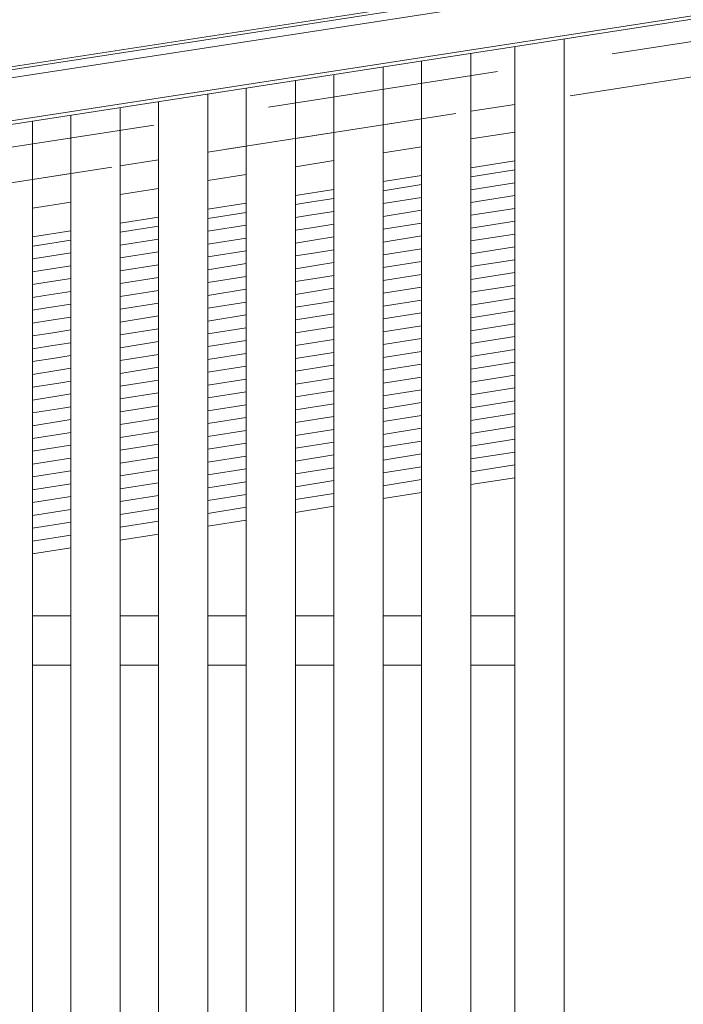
# Model space of a CAD drawing. Header units: millimetres. Extents: x -65 to 293624, y -1905 to 31061.
# Tile 176 of 256: x 112660 to 113266, y 21847 to 22745. Entities that reach past the tile are written whole.
import ezdxf

# ---------------------------------------------------------------- set-up
doc = ezdxf.new("R2010")
doc.units = ezdxf.units.MM
doc.header["$MEASUREMENT"] = 0
doc.linetypes.add('Hidden Line', pattern=[317.5, 211.666667, -105.833333])
for name, color, linetype in [('00 2D joon.AR', 7, 'Continuous'), ('1232 Välisseinad.AR', 7, 'Continuous'), ('1236 Katuslaed.AR', 7, 'Continuous'), ('1245 Sisehoovi varjestus.AR', 7, 'Continuous'), ('1248 Vihmaveerennid.AR', 7, 'Continuous'), ('1253 Terrassipostid.AR', 7, 'Continuous'), ('1263 Katuse alusserv.AR', 7, 'Continuous')]:
    doc.layers.add(name, color=color, linetype=linetype)
pattern_1 = [(180, (20443.1, 12361.43), (0, 500), []), (90, (20443.1, 12361.4), (1000, 0), [500, -500]), (90, (19943.1, 12861.4), (1000, 0), [500, -500])]

# ---------------------------------------------------------------- blocks, each defined once
blk = doc.blocks.new('Section Element_1060_3', base_point=(20443.11, 12361.43))
at = {"layer": '1253 Terrassipostid.AR', "color": 7, "linetype": 'Continuous', "lineweight": 13}
blk.add_line((113156.91, 16341.43), (113156.91, 22727.72), dxfattribs=at)
blk = doc.blocks.new('Section Element_1119_3', base_point=(20443.11, 12361.43))
at = {"layer": '1232 Välisseinad.AR', "linetype": 'Continuous', "lineweight": 0, "true_color": 0x000000}
h = blk.add_hatch(dxfattribs=at)
h.set_pattern_fill('Plokk_Panel_100x50_0003', color=178, style=0, pattern_type=2)
h.set_pattern_definition(pattern_1)
h.paths.add_polyline_path([(113156.91, 22674.96), (113156.88, 22674.96), (113156.88, 22658.04), (113156.91, 22658.05)])
h = blk.add_hatch(dxfattribs=at)
h.set_pattern_fill('Plokk_Panel_100x50_0003', color=178, style=0, pattern_type=2)
h.set_pattern_definition(pattern_1)
h.paths.add_polyline_path([(113156.91, 22674.96), (113156.88, 22674.96), (113156.88, 22658.04), (113156.91, 22658.05)])
blk = doc.blocks.new('Section Element_1428_3', base_point=(20443.11, 12361.43))
at = {"layer": '1248 Vihmaveerennid.AR', "color": 7, "linetype": 'Continuous', "lineweight": 13}
for p, q in [((107568.05, 21915.2), (129117.8, 25239.8)), ((107570.49, 21918.29), (129117.53, 25242.47)), ((107543.87, 21904.09), (115361.89, 23110.22)), ((107539.52, 21861.1), (115361.91, 23067.9)), ((107539.84, 21864.29), (115361.91, 23071.05))]:
    blk.add_line(p, q, dxfattribs=at)
blk = doc.blocks.new('*X2048', base_point=(20443.11, 12361.43))
at = {"layer": '1263 Katuse alusserv.AR', "color": 7, "linetype": 'Continuous', "lineweight": 13}
for p, q in [((112706.88, 22544.29), (112675.95, 22539.4)), ((112706.88, 22544.29), (112675.95, 22539.4)), ((112675.95, 22539.4), (112671.88, 22538.76)), ((112675.95, 22539.4), (112671.88, 22538.76)), ((112677.75, 22527.99), (112671.88, 22527.06)), ((112677.75, 22527.99), (112671.88, 22527.06)), ((112706.88, 22532.59), (112677.75, 22527.99)), ((112706.88, 22532.59), (112677.75, 22527.99)), ((112706.88, 22520.89), (112679.55, 22516.58)), ((112706.88, 22520.89), (112679.55, 22516.58)), ((112679.55, 22516.58), (112671.88, 22515.36)), ((112679.55, 22516.58), (112671.88, 22515.36)), ((112706.88, 22509.19), (112681.36, 22505.16)), ((112706.88, 22509.19), (112681.36, 22505.16)), ((112681.36, 22505.16), (112671.88, 22503.66)), ((112681.36, 22505.16), (112671.88, 22503.66)), ((112683.16, 22493.75), (112671.88, 22491.97)), ((112683.16, 22493.75), (112671.88, 22491.97)), ((112706.88, 22497.5), (112683.16, 22493.75)), ((112706.88, 22497.5), (112683.16, 22493.75)), ((112684.96, 22482.34), (112671.88, 22480.27)), ((112684.96, 22482.34), (112671.88, 22480.27)), ((112706.88, 22485.8), (112684.96, 22482.34)), ((112706.88, 22485.8), (112684.96, 22482.34)), ((112706.88, 22474.1), (112686.77, 22470.92)), ((112706.88, 22474.1), (112686.77, 22470.92)), ((112686.77, 22470.92), (112671.88, 22468.57)), ((112686.77, 22470.92), (112671.88, 22468.57)), ((112688.57, 22459.51), (112671.88, 22456.87)), ((112688.57, 22459.51), (112671.88, 22456.87)), ((112706.88, 22462.4), (112688.57, 22459.51)), ((112706.88, 22462.4), (112688.57, 22459.51)), ((112690.37, 22448.1), (112671.88, 22445.17)), ((112690.37, 22448.1), (112671.88, 22445.17)), ((112706.88, 22450.7), (112690.37, 22448.1)), ((112706.88, 22450.7), (112690.37, 22448.1)), ((112692.18, 22436.68), (112671.88, 22433.47)), ((112692.18, 22436.68), (112671.88, 22433.47)), ((112706.88, 22439), (112692.18, 22436.68)), ((112706.88, 22439), (112692.18, 22436.68)), ((112693.98, 22425.27), (112671.88, 22421.78)), ((112693.98, 22425.27), (112671.88, 22421.78)), ((112706.88, 22427.31), (112693.98, 22425.27)), ((112706.88, 22427.31), (112693.98, 22425.27)), ((112695.78, 22413.86), (112671.88, 22410.08)), ((112695.78, 22413.86), (112671.88, 22410.08)), ((112706.88, 22415.61), (112695.78, 22413.86)), ((112706.88, 22415.61), (112695.78, 22413.86)), ((112697.59, 22402.44), (112671.88, 22398.38)), ((112697.59, 22402.44), (112671.88, 22398.38)), ((112706.88, 22403.91), (112697.59, 22402.44)), ((112706.88, 22403.91), (112697.59, 22402.44)), ((112706.88, 22392.21), (112699.39, 22391.03)), ((112706.88, 22392.21), (112699.39, 22391.03)), ((112699.39, 22391.03), (112671.88, 22386.68)), ((112699.39, 22391.03), (112671.88, 22386.68)), ((112701.2, 22379.62), (112671.88, 22374.98)), ((112701.2, 22379.62), (112671.88, 22374.98)), ((112706.88, 22380.51), (112701.2, 22379.62)), ((112706.88, 22380.51), (112701.2, 22379.62)), ((112703, 22368.2), (112671.88, 22363.29)), ((112703, 22368.2), (112671.88, 22363.29)), ((112706.88, 22368.82), (112703, 22368.2)), ((112706.88, 22368.82), (112703, 22368.2)), ((112704.8, 22356.79), (112671.88, 22351.59)), ((112704.8, 22356.79), (112671.88, 22351.59)), ((112706.88, 22357.12), (112704.8, 22356.79)), ((112706.88, 22357.12), (112704.8, 22356.79)), ((112706.61, 22345.38), (112671.88, 22339.89)), ((112706.61, 22345.38), (112671.88, 22339.89)), ((112706.88, 22345.42), (112706.61, 22345.38)), ((112706.88, 22345.42), (112706.61, 22345.38)), ((112706.88, 22333.72), (112671.88, 22328.19)), ((112706.88, 22333.72), (112671.88, 22328.19)), ((112706.88, 22322.02), (112671.88, 22316.49)), ((112706.88, 22322.02), (112671.88, 22316.49)), ((112706.88, 22310.32), (112671.88, 22304.79)), ((112706.88, 22310.32), (112671.88, 22304.79)), ((112706.88, 22298.63), (112671.88, 22293.1)), ((112706.88, 22298.63), (112671.88, 22293.1)), ((112706.88, 22286.93), (112671.88, 22281.4)), ((112706.88, 22286.93), (112671.88, 22281.4)), ((112706.88, 22275.23), (112671.88, 22269.7)), ((112706.88, 22275.23), (112671.88, 22269.7))]:
    blk.add_line(p, q, dxfattribs=at)
blk = doc.blocks.new('*X2049', base_point=(20443.11, 12361.43))
at = {"layer": '1263 Katuse alusserv.AR', "color": 7, "linetype": 'Continuous', "lineweight": 13}
for p, q in [((112706.88, 22544.29), (112675.95, 22539.4)), ((112706.88, 22544.29), (112675.95, 22539.4)), ((112675.95, 22539.4), (112671.88, 22538.76)), ((112675.95, 22539.4), (112671.88, 22538.76)), ((112677.75, 22527.99), (112671.88, 22527.06)), ((112677.75, 22527.99), (112671.88, 22527.06)), ((112706.88, 22532.59), (112677.75, 22527.99)), ((112706.88, 22532.59), (112677.75, 22527.99)), ((112706.88, 22520.89), (112679.55, 22516.58)), ((112706.88, 22520.89), (112679.55, 22516.58)), ((112679.55, 22516.58), (112671.88, 22515.36)), ((112679.55, 22516.58), (112671.88, 22515.36)), ((112706.88, 22509.19), (112681.36, 22505.16)), ((112706.88, 22509.19), (112681.36, 22505.16)), ((112681.36, 22505.16), (112671.88, 22503.66)), ((112681.36, 22505.16), (112671.88, 22503.66)), ((112683.16, 22493.75), (112671.88, 22491.97)), ((112683.16, 22493.75), (112671.88, 22491.97)), ((112706.88, 22497.5), (112683.16, 22493.75)), ((112706.88, 22497.5), (112683.16, 22493.75)), ((112684.96, 22482.34), (112671.88, 22480.27)), ((112684.96, 22482.34), (112671.88, 22480.27)), ((112706.88, 22485.8), (112684.96, 22482.34)), ((112706.88, 22485.8), (112684.96, 22482.34)), ((112706.88, 22474.1), (112686.77, 22470.92)), ((112706.88, 22474.1), (112686.77, 22470.92)), ((112686.77, 22470.92), (112671.88, 22468.57)), ((112686.77, 22470.92), (112671.88, 22468.57)), ((112688.57, 22459.51), (112671.88, 22456.87)), ((112688.57, 22459.51), (112671.88, 22456.87)), ((112706.88, 22462.4), (112688.57, 22459.51)), ((112706.88, 22462.4), (112688.57, 22459.51)), ((112690.37, 22448.1), (112671.88, 22445.17)), ((112690.37, 22448.1), (112671.88, 22445.17)), ((112706.88, 22450.7), (112690.37, 22448.1)), ((112706.88, 22450.7), (112690.37, 22448.1)), ((112692.18, 22436.68), (112671.88, 22433.47)), ((112692.18, 22436.68), (112671.88, 22433.47)), ((112706.88, 22439), (112692.18, 22436.68)), ((112706.88, 22439), (112692.18, 22436.68)), ((112693.98, 22425.27), (112671.88, 22421.78)), ((112693.98, 22425.27), (112671.88, 22421.78)), ((112706.88, 22427.31), (112693.98, 22425.27)), ((112706.88, 22427.31), (112693.98, 22425.27)), ((112695.78, 22413.86), (112671.88, 22410.08)), ((112695.78, 22413.86), (112671.88, 22410.08)), ((112706.88, 22415.61), (112695.78, 22413.86)), ((112706.88, 22415.61), (112695.78, 22413.86)), ((112697.59, 22402.44), (112671.88, 22398.38)), ((112697.59, 22402.44), (112671.88, 22398.38)), ((112706.88, 22403.91), (112697.59, 22402.44)), ((112706.88, 22403.91), (112697.59, 22402.44)), ((112706.88, 22392.21), (112699.39, 22391.03)), ((112706.88, 22392.21), (112699.39, 22391.03)), ((112699.39, 22391.03), (112671.88, 22386.68)), ((112699.39, 22391.03), (112671.88, 22386.68)), ((112701.2, 22379.62), (112671.88, 22374.98)), ((112701.2, 22379.62), (112671.88, 22374.98)), ((112706.88, 22380.51), (112701.2, 22379.62)), ((112706.88, 22380.51), (112701.2, 22379.62)), ((112703, 22368.2), (112671.88, 22363.29)), ((112703, 22368.2), (112671.88, 22363.29)), ((112706.88, 22368.82), (112703, 22368.2)), ((112706.88, 22368.82), (112703, 22368.2)), ((112704.8, 22356.79), (112671.88, 22351.59)), ((112704.8, 22356.79), (112671.88, 22351.59)), ((112706.88, 22357.12), (112704.8, 22356.79)), ((112706.88, 22357.12), (112704.8, 22356.79)), ((112706.61, 22345.38), (112671.88, 22339.89)), ((112706.61, 22345.38), (112671.88, 22339.89)), ((112706.88, 22345.42), (112706.61, 22345.38)), ((112706.88, 22345.42), (112706.61, 22345.38)), ((112706.88, 22333.72), (112671.88, 22328.19)), ((112706.88, 22333.72), (112671.88, 22328.19)), ((112706.88, 22322.02), (112671.88, 22316.49)), ((112706.88, 22322.02), (112671.88, 22316.49)), ((112706.88, 22310.32), (112671.88, 22304.79)), ((112706.88, 22310.32), (112671.88, 22304.79)), ((112706.88, 22298.63), (112671.88, 22293.1)), ((112706.88, 22298.63), (112671.88, 22293.1)), ((112706.88, 22286.93), (112671.88, 22281.4)), ((112706.88, 22286.93), (112671.88, 22281.4)), ((112706.88, 22275.23), (112671.88, 22269.7)), ((112706.88, 22275.23), (112671.88, 22269.7))]:
    blk.add_line(p, q, dxfattribs=at)
blk = doc.blocks.new('*X2050', base_point=(20443.11, 12361.43))
at = {"layer": '1263 Katuse alusserv.AR', "color": 7, "linetype": 'Continuous', "lineweight": 13}
for p, q in [((112786.88, 22556.93), (112751.88, 22551.4)), ((112786.88, 22556.93), (112751.88, 22551.4)), ((112786.88, 22545.23), (112751.88, 22539.7)), ((112786.88, 22545.23), (112751.88, 22539.7)), ((112786.88, 22533.53), (112751.88, 22528)), ((112786.88, 22533.53), (112751.88, 22528)), ((112786.88, 22521.83), (112751.88, 22516.3)), ((112786.88, 22521.83), (112751.88, 22516.3)), ((112786.88, 22510.14), (112751.88, 22504.61)), ((112786.88, 22510.14), (112751.88, 22504.61)), ((112786.88, 22498.44), (112751.88, 22492.91)), ((112786.88, 22498.44), (112751.88, 22492.91)), ((112786.88, 22486.74), (112751.88, 22481.21)), ((112786.88, 22486.74), (112751.88, 22481.21)), ((112786.88, 22475.04), (112751.88, 22469.51)), ((112786.88, 22475.04), (112751.88, 22469.51)), ((112786.88, 22463.34), (112751.88, 22457.81)), ((112786.88, 22463.34), (112751.88, 22457.81)), ((112786.88, 22451.65), (112751.88, 22446.12)), ((112786.88, 22451.65), (112751.88, 22446.12)), ((112786.88, 22439.95), (112751.88, 22434.42)), ((112786.88, 22439.95), (112751.88, 22434.42)), ((112786.88, 22428.25), (112751.88, 22422.72)), ((112786.88, 22428.25), (112751.88, 22422.72)), ((112786.88, 22416.55), (112751.88, 22411.02)), ((112786.88, 22416.55), (112751.88, 22411.02)), ((112786.88, 22404.85), (112751.88, 22399.32)), ((112786.88, 22404.85), (112751.88, 22399.32)), ((112786.88, 22393.15), (112751.88, 22387.62)), ((112786.88, 22393.15), (112751.88, 22387.62)), ((112786.88, 22381.46), (112751.88, 22375.93)), ((112786.88, 22381.46), (112751.88, 22375.93)), ((112786.88, 22369.76), (112751.88, 22364.23)), ((112786.88, 22369.76), (112751.88, 22364.23)), ((112786.88, 22358.06), (112751.88, 22352.53)), ((112786.88, 22358.06), (112751.88, 22352.53)), ((112786.88, 22346.36), (112751.88, 22340.83)), ((112786.88, 22346.36), (112751.88, 22340.83)), ((112786.88, 22334.66), (112751.88, 22329.13)), ((112786.88, 22334.66), (112751.88, 22329.13)), ((112786.88, 22322.96), (112751.88, 22317.43)), ((112786.88, 22322.96), (112751.88, 22317.43)), ((112786.88, 22311.27), (112751.88, 22305.74)), ((112786.88, 22311.27), (112751.88, 22305.74)), ((112786.88, 22299.57), (112751.88, 22294.04)), ((112786.88, 22299.57), (112751.88, 22294.04)), ((112786.88, 22287.87), (112751.88, 22282.34)), ((112786.88, 22287.87), (112751.88, 22282.34))]:
    blk.add_line(p, q, dxfattribs=at)
blk = doc.blocks.new('*X2051', base_point=(20443.11, 12361.43))
at = {"layer": '1263 Katuse alusserv.AR', "color": 7, "linetype": 'Continuous', "lineweight": 13}
for p, q in [((112786.88, 22556.93), (112751.88, 22551.4)), ((112786.88, 22556.93), (112751.88, 22551.4)), ((112786.88, 22545.23), (112751.88, 22539.7)), ((112786.88, 22545.23), (112751.88, 22539.7)), ((112786.88, 22533.53), (112751.88, 22528)), ((112786.88, 22533.53), (112751.88, 22528)), ((112786.88, 22521.83), (112751.88, 22516.3)), ((112786.88, 22521.83), (112751.88, 22516.3)), ((112786.88, 22510.14), (112751.88, 22504.61)), ((112786.88, 22510.14), (112751.88, 22504.61)), ((112786.88, 22498.44), (112751.88, 22492.91)), ((112786.88, 22498.44), (112751.88, 22492.91)), ((112786.88, 22486.74), (112751.88, 22481.21)), ((112786.88, 22486.74), (112751.88, 22481.21)), ((112786.88, 22475.04), (112751.88, 22469.51)), ((112786.88, 22475.04), (112751.88, 22469.51)), ((112786.88, 22463.34), (112751.88, 22457.81)), ((112786.88, 22463.34), (112751.88, 22457.81)), ((112786.88, 22451.65), (112751.88, 22446.12)), ((112786.88, 22451.65), (112751.88, 22446.12)), ((112786.88, 22439.95), (112751.88, 22434.42)), ((112786.88, 22439.95), (112751.88, 22434.42)), ((112786.88, 22428.25), (112751.88, 22422.72)), ((112786.88, 22428.25), (112751.88, 22422.72)), ((112786.88, 22416.55), (112751.88, 22411.02)), ((112786.88, 22416.55), (112751.88, 22411.02)), ((112786.88, 22404.85), (112751.88, 22399.32)), ((112786.88, 22404.85), (112751.88, 22399.32)), ((112786.88, 22393.15), (112751.88, 22387.62)), ((112786.88, 22393.15), (112751.88, 22387.62)), ((112786.88, 22381.46), (112751.88, 22375.93)), ((112786.88, 22381.46), (112751.88, 22375.93)), ((112786.88, 22369.76), (112751.88, 22364.23)), ((112786.88, 22369.76), (112751.88, 22364.23)), ((112786.88, 22358.06), (112751.88, 22352.53)), ((112786.88, 22358.06), (112751.88, 22352.53)), ((112786.88, 22346.36), (112751.88, 22340.83)), ((112786.88, 22346.36), (112751.88, 22340.83)), ((112786.88, 22334.66), (112751.88, 22329.13)), ((112786.88, 22334.66), (112751.88, 22329.13)), ((112786.88, 22322.96), (112751.88, 22317.43)), ((112786.88, 22322.96), (112751.88, 22317.43)), ((112786.88, 22311.27), (112751.88, 22305.74)), ((112786.88, 22311.27), (112751.88, 22305.74)), ((112786.88, 22299.57), (112751.88, 22294.04)), ((112786.88, 22299.57), (112751.88, 22294.04)), ((112786.88, 22287.87), (112751.88, 22282.34)), ((112786.88, 22287.87), (112751.88, 22282.34))]:
    blk.add_line(p, q, dxfattribs=at)
blk = doc.blocks.new('*X2052', base_point=(20443.11, 12361.43))
at = {"layer": '1263 Katuse alusserv.AR', "color": 7, "linetype": 'Continuous', "lineweight": 13}
for p, q in [((112866.88, 22569.57), (112831.88, 22564.04)), ((112866.88, 22569.57), (112831.88, 22564.04)), ((112866.88, 22557.87), (112831.88, 22552.34)), ((112866.88, 22557.87), (112831.88, 22552.34)), ((112866.88, 22546.17), (112831.88, 22540.64)), ((112866.88, 22546.17), (112831.88, 22540.64)), ((112866.88, 22534.48), (112831.88, 22528.94)), ((112866.88, 22534.48), (112831.88, 22528.94)), ((112866.88, 22522.78), (112831.88, 22517.25)), ((112866.88, 22522.78), (112831.88, 22517.25)), ((112866.88, 22511.08), (112831.88, 22505.55)), ((112866.88, 22511.08), (112831.88, 22505.55)), ((112866.88, 22499.38), (112831.88, 22493.85)), ((112866.88, 22499.38), (112831.88, 22493.85)), ((112866.88, 22487.68), (112831.88, 22482.15)), ((112866.88, 22487.68), (112831.88, 22482.15)), ((112866.88, 22475.98), (112831.88, 22470.45)), ((112866.88, 22475.98), (112831.88, 22470.45)), ((112866.88, 22464.29), (112831.88, 22458.76)), ((112866.88, 22464.29), (112831.88, 22458.76)), ((112866.88, 22452.59), (112831.88, 22447.06)), ((112866.88, 22452.59), (112831.88, 22447.06)), ((112866.88, 22440.89), (112831.88, 22435.36)), ((112866.88, 22440.89), (112831.88, 22435.36)), ((112866.88, 22429.19), (112831.88, 22423.66)), ((112866.88, 22429.19), (112831.88, 22423.66)), ((112866.88, 22417.49), (112831.88, 22411.96)), ((112866.88, 22417.49), (112831.88, 22411.96)), ((112866.88, 22405.79), (112831.88, 22400.26)), ((112866.88, 22405.79), (112831.88, 22400.26)), ((112866.88, 22394.1), (112831.88, 22388.57)), ((112866.88, 22394.1), (112831.88, 22388.57)), ((112866.88, 22382.4), (112831.88, 22376.87)), ((112866.88, 22382.4), (112831.88, 22376.87)), ((112866.88, 22370.7), (112831.88, 22365.17)), ((112866.88, 22370.7), (112831.88, 22365.17)), ((112866.88, 22359), (112831.88, 22353.47)), ((112866.88, 22359), (112831.88, 22353.47)), ((112866.88, 22347.3), (112831.88, 22341.77)), ((112866.88, 22347.3), (112831.88, 22341.77)), ((112866.88, 22335.6), (112831.88, 22330.07)), ((112866.88, 22335.6), (112831.88, 22330.07)), ((112866.88, 22323.91), (112831.88, 22318.38)), ((112866.88, 22323.91), (112831.88, 22318.38)), ((112866.88, 22312.21), (112831.88, 22306.68)), ((112866.88, 22312.21), (112831.88, 22306.68)), ((112866.88, 22300.51), (112831.88, 22294.98)), ((112866.88, 22300.51), (112831.88, 22294.98))]:
    blk.add_line(p, q, dxfattribs=at)
blk = doc.blocks.new('*X2053', base_point=(20443.11, 12361.43))
at = {"layer": '1263 Katuse alusserv.AR', "color": 7, "linetype": 'Continuous', "lineweight": 13}
for p, q in [((112866.88, 22569.57), (112831.88, 22564.04)), ((112866.88, 22569.57), (112831.88, 22564.04)), ((112866.88, 22557.87), (112831.88, 22552.34)), ((112866.88, 22557.87), (112831.88, 22552.34)), ((112866.88, 22546.17), (112831.88, 22540.64)), ((112866.88, 22546.17), (112831.88, 22540.64)), ((112866.88, 22534.48), (112831.88, 22528.94)), ((112866.88, 22534.48), (112831.88, 22528.94)), ((112866.88, 22522.78), (112831.88, 22517.25)), ((112866.88, 22522.78), (112831.88, 22517.25)), ((112866.88, 22511.08), (112831.88, 22505.55)), ((112866.88, 22511.08), (112831.88, 22505.55)), ((112866.88, 22499.38), (112831.88, 22493.85)), ((112866.88, 22499.38), (112831.88, 22493.85)), ((112866.88, 22487.68), (112831.88, 22482.15)), ((112866.88, 22487.68), (112831.88, 22482.15)), ((112866.88, 22475.98), (112831.88, 22470.45)), ((112866.88, 22475.98), (112831.88, 22470.45)), ((112866.88, 22464.29), (112831.88, 22458.76)), ((112866.88, 22464.29), (112831.88, 22458.76)), ((112866.88, 22452.59), (112831.88, 22447.06)), ((112866.88, 22452.59), (112831.88, 22447.06)), ((112866.88, 22440.89), (112831.88, 22435.36)), ((112866.88, 22440.89), (112831.88, 22435.36)), ((112866.88, 22429.19), (112831.88, 22423.66)), ((112866.88, 22429.19), (112831.88, 22423.66)), ((112866.88, 22417.49), (112831.88, 22411.96)), ((112866.88, 22417.49), (112831.88, 22411.96)), ((112866.88, 22405.79), (112831.88, 22400.26)), ((112866.88, 22405.79), (112831.88, 22400.26)), ((112866.88, 22394.1), (112831.88, 22388.57)), ((112866.88, 22394.1), (112831.88, 22388.57)), ((112866.88, 22382.4), (112831.88, 22376.87)), ((112866.88, 22382.4), (112831.88, 22376.87)), ((112866.88, 22370.7), (112831.88, 22365.17)), ((112866.88, 22370.7), (112831.88, 22365.17)), ((112866.88, 22359), (112831.88, 22353.47)), ((112866.88, 22359), (112831.88, 22353.47)), ((112866.88, 22347.3), (112831.88, 22341.77)), ((112866.88, 22347.3), (112831.88, 22341.77)), ((112866.88, 22335.6), (112831.88, 22330.07)), ((112866.88, 22335.6), (112831.88, 22330.07)), ((112866.88, 22323.91), (112831.88, 22318.38)), ((112866.88, 22323.91), (112831.88, 22318.38)), ((112866.88, 22312.21), (112831.88, 22306.68)), ((112866.88, 22312.21), (112831.88, 22306.68)), ((112866.88, 22300.51), (112831.88, 22294.98)), ((112866.88, 22300.51), (112831.88, 22294.98))]:
    blk.add_line(p, q, dxfattribs=at)
blk = doc.blocks.new('*X2054', base_point=(20443.11, 12361.43))
at = {"layer": '1263 Katuse alusserv.AR', "color": 7, "linetype": 'Continuous', "lineweight": 13}
for p, q in [((112946.88, 22582.21), (112922.88, 22578.42)), ((112946.88, 22582.21), (112922.88, 22578.42)), ((112922.88, 22578.42), (112911.88, 22576.68)), ((112922.88, 22578.42), (112911.88, 22576.68)), ((112924.69, 22567.01), (112911.88, 22564.98)), ((112924.69, 22567.01), (112911.88, 22564.98)), ((112946.88, 22570.51), (112924.69, 22567.01)), ((112946.88, 22570.51), (112924.69, 22567.01)), ((112926.49, 22555.59), (112911.88, 22553.28)), ((112926.49, 22555.59), (112911.88, 22553.28)), ((112946.88, 22558.81), (112926.49, 22555.59)), ((112946.88, 22558.81), (112926.49, 22555.59)), ((112946.88, 22547.12), (112928.29, 22544.18)), ((112946.88, 22547.12), (112928.29, 22544.18)), ((112928.29, 22544.18), (112911.88, 22541.59)), ((112928.29, 22544.18), (112911.88, 22541.59)), ((112946.88, 22535.42), (112930.1, 22532.77)), ((112946.88, 22535.42), (112930.1, 22532.77)), ((112930.1, 22532.77), (112911.88, 22529.89)), ((112930.1, 22532.77), (112911.88, 22529.89)), ((112931.9, 22521.35), (112911.88, 22518.19)), ((112931.9, 22521.35), (112911.88, 22518.19)), ((112946.88, 22523.72), (112931.9, 22521.35)), ((112946.88, 22523.72), (112931.9, 22521.35)), ((112933.7, 22509.94), (112911.88, 22506.49)), ((112933.7, 22509.94), (112911.88, 22506.49)), ((112946.88, 22512.02), (112933.7, 22509.94)), ((112946.88, 22512.02), (112933.7, 22509.94)), ((112946.88, 22500.32), (112935.51, 22498.53)), ((112946.88, 22500.32), (112935.51, 22498.53)), ((112935.51, 22498.53), (112911.88, 22494.79)), ((112935.51, 22498.53), (112911.88, 22494.79)), ((112937.31, 22487.11), (112911.88, 22483.09)), ((112937.31, 22487.11), (112911.88, 22483.09)), ((112946.88, 22488.62), (112937.31, 22487.11)), ((112946.88, 22488.62), (112937.31, 22487.11)), ((112939.11, 22475.7), (112911.88, 22471.4)), ((112939.11, 22475.7), (112911.88, 22471.4)), ((112946.88, 22476.93), (112939.11, 22475.7)), ((112946.88, 22476.93), (112939.11, 22475.7)), ((112940.92, 22464.29), (112911.88, 22459.7)), ((112940.92, 22464.29), (112911.88, 22459.7)), ((112946.88, 22465.23), (112940.92, 22464.29)), ((112946.88, 22465.23), (112940.92, 22464.29)), ((112942.72, 22452.87), (112911.88, 22448)), ((112942.72, 22452.87), (112911.88, 22448)), ((112946.88, 22453.53), (112942.72, 22452.87)), ((112946.88, 22453.53), (112942.72, 22452.87)), ((112944.52, 22441.46), (112911.88, 22436.3)), ((112944.52, 22441.46), (112911.88, 22436.3)), ((112946.88, 22441.83), (112944.52, 22441.46)), ((112946.88, 22441.83), (112944.52, 22441.46)), ((112946.33, 22430.05), (112911.88, 22424.6)), ((112946.33, 22430.05), (112911.88, 22424.6)), ((112946.88, 22430.13), (112946.33, 22430.05)), ((112946.88, 22430.13), (112946.33, 22430.05)), ((112946.88, 22418.43), (112911.88, 22412.9)), ((112946.88, 22418.43), (112911.88, 22412.9)), ((112946.88, 22406.74), (112911.88, 22401.21)), ((112946.88, 22406.74), (112911.88, 22401.21)), ((112946.88, 22395.04), (112911.88, 22389.51)), ((112946.88, 22395.04), (112911.88, 22389.51)), ((112946.88, 22383.34), (112911.88, 22377.81)), ((112946.88, 22383.34), (112911.88, 22377.81)), ((112946.88, 22371.64), (112911.88, 22366.11)), ((112946.88, 22371.64), (112911.88, 22366.11)), ((112946.88, 22359.94), (112911.88, 22354.41)), ((112946.88, 22359.94), (112911.88, 22354.41)), ((112946.88, 22348.24), (112911.88, 22342.71)), ((112946.88, 22348.24), (112911.88, 22342.71)), ((112946.88, 22336.55), (112911.88, 22331.02)), ((112946.88, 22336.55), (112911.88, 22331.02)), ((112946.88, 22324.85), (112911.88, 22319.32)), ((112946.88, 22324.85), (112911.88, 22319.32)), ((112946.88, 22313.15), (112911.88, 22307.62)), ((112946.88, 22313.15), (112911.88, 22307.62))]:
    blk.add_line(p, q, dxfattribs=at)
blk = doc.blocks.new('*X2055', base_point=(20443.11, 12361.43))
at = {"layer": '1263 Katuse alusserv.AR', "color": 7, "linetype": 'Continuous', "lineweight": 13}
for p, q in [((112946.88, 22582.21), (112922.88, 22578.42)), ((112946.88, 22582.21), (112922.88, 22578.42)), ((112922.88, 22578.42), (112911.88, 22576.68)), ((112922.88, 22578.42), (112911.88, 22576.68)), ((112924.69, 22567.01), (112911.88, 22564.98)), ((112924.69, 22567.01), (112911.88, 22564.98)), ((112946.88, 22570.51), (112924.69, 22567.01)), ((112946.88, 22570.51), (112924.69, 22567.01)), ((112926.49, 22555.59), (112911.88, 22553.28)), ((112926.49, 22555.59), (112911.88, 22553.28)), ((112946.88, 22558.81), (112926.49, 22555.59)), ((112946.88, 22558.81), (112926.49, 22555.59)), ((112946.88, 22547.12), (112928.29, 22544.18)), ((112946.88, 22547.12), (112928.29, 22544.18)), ((112928.29, 22544.18), (112911.88, 22541.59)), ((112928.29, 22544.18), (112911.88, 22541.59)), ((112946.88, 22535.42), (112930.1, 22532.77)), ((112946.88, 22535.42), (112930.1, 22532.77)), ((112930.1, 22532.77), (112911.88, 22529.89)), ((112930.1, 22532.77), (112911.88, 22529.89)), ((112931.9, 22521.35), (112911.88, 22518.19)), ((112931.9, 22521.35), (112911.88, 22518.19)), ((112946.88, 22523.72), (112931.9, 22521.35)), ((112946.88, 22523.72), (112931.9, 22521.35)), ((112933.7, 22509.94), (112911.88, 22506.49)), ((112933.7, 22509.94), (112911.88, 22506.49)), ((112946.88, 22512.02), (112933.7, 22509.94)), ((112946.88, 22512.02), (112933.7, 22509.94)), ((112946.88, 22500.32), (112935.51, 22498.53)), ((112946.88, 22500.32), (112935.51, 22498.53)), ((112935.51, 22498.53), (112911.88, 22494.79)), ((112935.51, 22498.53), (112911.88, 22494.79)), ((112937.31, 22487.11), (112911.88, 22483.09)), ((112937.31, 22487.11), (112911.88, 22483.09)), ((112946.88, 22488.62), (112937.31, 22487.11)), ((112946.88, 22488.62), (112937.31, 22487.11)), ((112939.11, 22475.7), (112911.88, 22471.4)), ((112939.11, 22475.7), (112911.88, 22471.4)), ((112946.88, 22476.93), (112939.11, 22475.7)), ((112946.88, 22476.93), (112939.11, 22475.7)), ((112940.92, 22464.29), (112911.88, 22459.7)), ((112940.92, 22464.29), (112911.88, 22459.7)), ((112946.88, 22465.23), (112940.92, 22464.29)), ((112946.88, 22465.23), (112940.92, 22464.29)), ((112942.72, 22452.87), (112911.88, 22448)), ((112942.72, 22452.87), (112911.88, 22448)), ((112946.88, 22453.53), (112942.72, 22452.87)), ((112946.88, 22453.53), (112942.72, 22452.87)), ((112944.52, 22441.46), (112911.88, 22436.3)), ((112944.52, 22441.46), (112911.88, 22436.3)), ((112946.88, 22441.83), (112944.52, 22441.46)), ((112946.88, 22441.83), (112944.52, 22441.46)), ((112946.33, 22430.05), (112911.88, 22424.6)), ((112946.33, 22430.05), (112911.88, 22424.6)), ((112946.88, 22430.13), (112946.33, 22430.05)), ((112946.88, 22430.13), (112946.33, 22430.05)), ((112946.88, 22418.43), (112911.88, 22412.9)), ((112946.88, 22418.43), (112911.88, 22412.9)), ((112946.88, 22406.74), (112911.88, 22401.21)), ((112946.88, 22406.74), (112911.88, 22401.21)), ((112946.88, 22395.04), (112911.88, 22389.51)), ((112946.88, 22395.04), (112911.88, 22389.51)), ((112946.88, 22383.34), (112911.88, 22377.81)), ((112946.88, 22383.34), (112911.88, 22377.81)), ((112946.88, 22371.64), (112911.88, 22366.11)), ((112946.88, 22371.64), (112911.88, 22366.11)), ((112946.88, 22359.94), (112911.88, 22354.41)), ((112946.88, 22359.94), (112911.88, 22354.41)), ((112946.88, 22348.24), (112911.88, 22342.71)), ((112946.88, 22348.24), (112911.88, 22342.71)), ((112946.88, 22336.55), (112911.88, 22331.02)), ((112946.88, 22336.55), (112911.88, 22331.02)), ((112946.88, 22324.85), (112911.88, 22319.32)), ((112946.88, 22324.85), (112911.88, 22319.32)), ((112946.88, 22313.15), (112911.88, 22307.62)), ((112946.88, 22313.15), (112911.88, 22307.62))]:
    blk.add_line(p, q, dxfattribs=at)
blk = doc.blocks.new('*X2056', base_point=(20443.11, 12361.43))
at = {"layer": '1263 Katuse alusserv.AR', "color": 7, "linetype": 'Continuous', "lineweight": 13}
for p, q in [((113026.88, 22594.85), (112991.88, 22589.32)), ((113026.88, 22594.85), (112991.88, 22589.32)), ((113026.88, 22583.15), (112991.88, 22577.62)), ((113026.88, 22583.15), (112991.88, 22577.62)), ((113026.88, 22571.45), (112991.88, 22565.92)), ((113026.88, 22571.45), (112991.88, 22565.92)), ((113026.88, 22559.76), (112991.88, 22554.23)), ((113026.88, 22559.76), (112991.88, 22554.23)), ((113026.88, 22548.06), (112991.88, 22542.53)), ((113026.88, 22548.06), (112991.88, 22542.53)), ((113026.88, 22536.36), (112991.88, 22530.83)), ((113026.88, 22536.36), (112991.88, 22530.83)), ((113026.88, 22524.66), (112991.88, 22519.13)), ((113026.88, 22524.66), (112991.88, 22519.13)), ((113026.88, 22512.96), (112991.88, 22507.43)), ((113026.88, 22512.96), (112991.88, 22507.43)), ((113026.88, 22501.26), (112991.88, 22495.73)), ((113026.88, 22501.26), (112991.88, 22495.73)), ((113026.88, 22489.57), (112991.88, 22484.04)), ((113026.88, 22489.57), (112991.88, 22484.04)), ((113026.88, 22477.87), (112991.88, 22472.34)), ((113026.88, 22477.87), (112991.88, 22472.34)), ((113026.88, 22466.17), (112991.88, 22460.64)), ((113026.88, 22466.17), (112991.88, 22460.64)), ((113026.88, 22454.47), (112991.88, 22448.94)), ((113026.88, 22454.47), (112991.88, 22448.94)), ((113026.88, 22442.77), (112991.88, 22437.24)), ((113026.88, 22442.77), (112991.88, 22437.24)), ((113026.88, 22431.07), (112991.88, 22425.54)), ((113026.88, 22431.07), (112991.88, 22425.54)), ((113026.88, 22419.38), (112991.88, 22413.85)), ((113026.88, 22419.38), (112991.88, 22413.85)), ((113026.88, 22407.68), (112991.88, 22402.15)), ((113026.88, 22407.68), (112991.88, 22402.15)), ((113026.88, 22395.98), (112991.88, 22390.45)), ((113026.88, 22395.98), (112991.88, 22390.45)), ((113026.88, 22384.28), (112991.88, 22378.75)), ((113026.88, 22384.28), (112991.88, 22378.75)), ((113026.88, 22372.58), (112991.88, 22367.05)), ((113026.88, 22372.58), (112991.88, 22367.05)), ((113026.88, 22360.89), (112991.88, 22355.36)), ((113026.88, 22360.89), (112991.88, 22355.36)), ((113026.88, 22349.19), (112991.88, 22343.66)), ((113026.88, 22349.19), (112991.88, 22343.66)), ((113026.88, 22337.49), (112991.88, 22331.96)), ((113026.88, 22337.49), (112991.88, 22331.96)), ((113026.88, 22325.79), (112991.88, 22320.26)), ((113026.88, 22325.79), (112991.88, 22320.26))]:
    blk.add_line(p, q, dxfattribs=at)
blk = doc.blocks.new('*X2057', base_point=(20443.11, 12361.43))
at = {"layer": '1263 Katuse alusserv.AR', "color": 7, "linetype": 'Continuous', "lineweight": 13}
for p, q in [((113026.88, 22594.85), (112991.88, 22589.32)), ((113026.88, 22594.85), (112991.88, 22589.32)), ((113026.88, 22583.15), (112991.88, 22577.62)), ((113026.88, 22583.15), (112991.88, 22577.62)), ((113026.88, 22571.45), (112991.88, 22565.92)), ((113026.88, 22571.45), (112991.88, 22565.92)), ((113026.88, 22559.76), (112991.88, 22554.23)), ((113026.88, 22559.76), (112991.88, 22554.23)), ((113026.88, 22548.06), (112991.88, 22542.53)), ((113026.88, 22548.06), (112991.88, 22542.53)), ((113026.88, 22536.36), (112991.88, 22530.83)), ((113026.88, 22536.36), (112991.88, 22530.83)), ((113026.88, 22524.66), (112991.88, 22519.13)), ((113026.88, 22524.66), (112991.88, 22519.13)), ((113026.88, 22512.96), (112991.88, 22507.43)), ((113026.88, 22512.96), (112991.88, 22507.43)), ((113026.88, 22501.26), (112991.88, 22495.73)), ((113026.88, 22501.26), (112991.88, 22495.73)), ((113026.88, 22489.57), (112991.88, 22484.04)), ((113026.88, 22489.57), (112991.88, 22484.04)), ((113026.88, 22477.87), (112991.88, 22472.34)), ((113026.88, 22477.87), (112991.88, 22472.34)), ((113026.88, 22466.17), (112991.88, 22460.64)), ((113026.88, 22466.17), (112991.88, 22460.64)), ((113026.88, 22454.47), (112991.88, 22448.94)), ((113026.88, 22454.47), (112991.88, 22448.94)), ((113026.88, 22442.77), (112991.88, 22437.24)), ((113026.88, 22442.77), (112991.88, 22437.24)), ((113026.88, 22431.07), (112991.88, 22425.54)), ((113026.88, 22431.07), (112991.88, 22425.54)), ((113026.88, 22419.38), (112991.88, 22413.85)), ((113026.88, 22419.38), (112991.88, 22413.85)), ((113026.88, 22407.68), (112991.88, 22402.15)), ((113026.88, 22407.68), (112991.88, 22402.15)), ((113026.88, 22395.98), (112991.88, 22390.45)), ((113026.88, 22395.98), (112991.88, 22390.45)), ((113026.88, 22384.28), (112991.88, 22378.75)), ((113026.88, 22384.28), (112991.88, 22378.75)), ((113026.88, 22372.58), (112991.88, 22367.05)), ((113026.88, 22372.58), (112991.88, 22367.05)), ((113026.88, 22360.89), (112991.88, 22355.36)), ((113026.88, 22360.89), (112991.88, 22355.36)), ((113026.88, 22349.19), (112991.88, 22343.66)), ((113026.88, 22349.19), (112991.88, 22343.66)), ((113026.88, 22337.49), (112991.88, 22331.96)), ((113026.88, 22337.49), (112991.88, 22331.96)), ((113026.88, 22325.79), (112991.88, 22320.26)), ((113026.88, 22325.79), (112991.88, 22320.26))]:
    blk.add_line(p, q, dxfattribs=at)
blk = doc.blocks.new('*X2058', base_point=(20443.11, 12361.43))
at = {"layer": '1263 Katuse alusserv.AR', "color": 7, "linetype": 'Continuous', "lineweight": 13}
for p, q in [((113111.88, 22608.28), (113071.88, 22601.96)), ((113111.88, 22608.28), (113071.88, 22601.96)), ((113111.88, 22596.58), (113071.88, 22590.26)), ((113111.88, 22596.58), (113071.88, 22590.26)), ((113111.88, 22584.88), (113071.88, 22578.56)), ((113111.88, 22584.88), (113071.88, 22578.56)), ((113111.88, 22573.19), (113071.88, 22566.87)), ((113111.88, 22573.19), (113071.88, 22566.87)), ((113111.88, 22561.49), (113071.88, 22555.17)), ((113111.88, 22561.49), (113071.88, 22555.17)), ((113111.88, 22549.79), (113071.88, 22543.47)), ((113111.88, 22549.79), (113071.88, 22543.47)), ((113111.88, 22538.09), (113071.88, 22531.77)), ((113111.88, 22538.09), (113071.88, 22531.77)), ((113111.88, 22526.39), (113071.88, 22520.07)), ((113111.88, 22526.39), (113071.88, 22520.07)), ((113111.88, 22514.69), (113071.88, 22508.37)), ((113111.88, 22514.69), (113071.88, 22508.37)), ((113111.88, 22503), (113071.88, 22496.68)), ((113111.88, 22503), (113071.88, 22496.68)), ((113111.88, 22491.3), (113071.88, 22484.98)), ((113111.88, 22491.3), (113071.88, 22484.98)), ((113111.88, 22479.6), (113071.88, 22473.28)), ((113111.88, 22479.6), (113071.88, 22473.28)), ((113111.88, 22467.9), (113071.88, 22461.58)), ((113111.88, 22467.9), (113071.88, 22461.58)), ((113111.88, 22456.2), (113071.88, 22449.88)), ((113111.88, 22456.2), (113071.88, 22449.88)), ((113111.88, 22444.51), (113071.88, 22438.18)), ((113111.88, 22444.51), (113071.88, 22438.18)), ((113111.88, 22432.81), (113071.88, 22426.49)), ((113111.88, 22432.81), (113071.88, 22426.49)), ((113111.88, 22421.11), (113071.88, 22414.79)), ((113111.88, 22421.11), (113071.88, 22414.79)), ((113111.88, 22409.41), (113071.88, 22403.09)), ((113111.88, 22409.41), (113071.88, 22403.09)), ((113111.88, 22397.71), (113071.88, 22391.39)), ((113111.88, 22397.71), (113071.88, 22391.39)), ((113111.88, 22386.01), (113071.88, 22379.69)), ((113111.88, 22386.01), (113071.88, 22379.69)), ((113111.88, 22374.32), (113071.88, 22368)), ((113111.88, 22374.32), (113071.88, 22368)), ((113111.88, 22362.62), (113071.88, 22356.3)), ((113111.88, 22362.62), (113071.88, 22356.3)), ((113111.88, 22350.92), (113071.88, 22344.6)), ((113111.88, 22350.92), (113071.88, 22344.6)), ((113111.88, 22339.22), (113071.88, 22332.9)), ((113111.88, 22339.22), (113071.88, 22332.9))]:
    blk.add_line(p, q, dxfattribs=at)
blk = doc.blocks.new('*X2059', base_point=(20443.11, 12361.43))
at = {"layer": '1263 Katuse alusserv.AR', "color": 7, "linetype": 'Continuous', "lineweight": 13}
for p, q in [((113111.88, 22608.28), (113071.88, 22601.96)), ((113111.88, 22608.28), (113071.88, 22601.96)), ((113111.88, 22596.58), (113071.88, 22590.26)), ((113111.88, 22596.58), (113071.88, 22590.26)), ((113111.88, 22584.88), (113071.88, 22578.56)), ((113111.88, 22584.88), (113071.88, 22578.56)), ((113111.88, 22573.19), (113071.88, 22566.87)), ((113111.88, 22573.19), (113071.88, 22566.87)), ((113111.88, 22561.49), (113071.88, 22555.17)), ((113111.88, 22561.49), (113071.88, 22555.17)), ((113111.88, 22549.79), (113071.88, 22543.47)), ((113111.88, 22549.79), (113071.88, 22543.47)), ((113111.88, 22538.09), (113071.88, 22531.77)), ((113111.88, 22538.09), (113071.88, 22531.77)), ((113111.88, 22526.39), (113071.88, 22520.07)), ((113111.88, 22526.39), (113071.88, 22520.07)), ((113111.88, 22514.69), (113071.88, 22508.37)), ((113111.88, 22514.69), (113071.88, 22508.37)), ((113111.88, 22503), (113071.88, 22496.68)), ((113111.88, 22503), (113071.88, 22496.68)), ((113111.88, 22491.3), (113071.88, 22484.98)), ((113111.88, 22491.3), (113071.88, 22484.98)), ((113111.88, 22479.6), (113071.88, 22473.28)), ((113111.88, 22479.6), (113071.88, 22473.28)), ((113111.88, 22467.9), (113071.88, 22461.58)), ((113111.88, 22467.9), (113071.88, 22461.58)), ((113111.88, 22456.2), (113071.88, 22449.88)), ((113111.88, 22456.2), (113071.88, 22449.88)), ((113111.88, 22444.51), (113071.88, 22438.18)), ((113111.88, 22444.51), (113071.88, 22438.18)), ((113111.88, 22432.81), (113071.88, 22426.49)), ((113111.88, 22432.81), (113071.88, 22426.49)), ((113111.88, 22421.11), (113071.88, 22414.79)), ((113111.88, 22421.11), (113071.88, 22414.79)), ((113111.88, 22409.41), (113071.88, 22403.09)), ((113111.88, 22409.41), (113071.88, 22403.09)), ((113111.88, 22397.71), (113071.88, 22391.39)), ((113111.88, 22397.71), (113071.88, 22391.39)), ((113111.88, 22386.01), (113071.88, 22379.69)), ((113111.88, 22386.01), (113071.88, 22379.69)), ((113111.88, 22374.32), (113071.88, 22368)), ((113111.88, 22374.32), (113071.88, 22368)), ((113111.88, 22362.62), (113071.88, 22356.3)), ((113111.88, 22362.62), (113071.88, 22356.3)), ((113111.88, 22350.92), (113071.88, 22344.6)), ((113111.88, 22350.92), (113071.88, 22344.6)), ((113111.88, 22339.22), (113071.88, 22332.9)), ((113111.88, 22339.22), (113071.88, 22332.9))]:
    blk.add_line(p, q, dxfattribs=at)
blk = doc.blocks.new('*X2060', base_point=(20443.11, 12361.43))
at = {"layer": '1263 Katuse alusserv.AR', "color": 7, "linetype": 'Continuous', "lineweight": 13}
for p, q in [((113156.91, 22615.4), (113156.88, 22615.39)), ((113156.91, 22615.4), (113156.88, 22615.39)), ((113156.91, 22603.7), (113156.88, 22603.69)), ((113156.91, 22603.7), (113156.88, 22603.69)), ((113156.91, 22592), (113156.88, 22591.99)), ((113156.91, 22592), (113156.88, 22591.99)), ((113156.91, 22580.3), (113156.88, 22580.3)), ((113156.91, 22580.3), (113156.88, 22580.3)), ((113156.91, 22568.6), (113156.88, 22568.6)), ((113156.91, 22568.6), (113156.88, 22568.6)), ((113156.91, 22556.9), (113156.88, 22556.9)), ((113156.91, 22556.9), (113156.88, 22556.9)), ((113156.91, 22545.21), (113156.88, 22545.2)), ((113156.91, 22545.21), (113156.88, 22545.2)), ((113156.91, 22533.51), (113156.88, 22533.5)), ((113156.91, 22533.51), (113156.88, 22533.5)), ((113156.91, 22521.81), (113156.88, 22521.8)), ((113156.91, 22521.81), (113156.88, 22521.8)), ((113156.91, 22510.11), (113156.88, 22510.11)), ((113156.91, 22510.11), (113156.88, 22510.11)), ((113156.91, 22498.41), (113156.88, 22498.41)), ((113156.91, 22498.41), (113156.88, 22498.41)), ((113156.91, 22486.71), (113156.88, 22486.71)), ((113156.91, 22486.71), (113156.88, 22486.71)), ((113156.91, 22475.02), (113156.88, 22475.01)), ((113156.91, 22475.02), (113156.88, 22475.01)), ((113156.91, 22463.32), (113156.88, 22463.31)), ((113156.91, 22463.32), (113156.88, 22463.31)), ((113156.91, 22451.62), (113156.88, 22451.62)), ((113156.91, 22451.62), (113156.88, 22451.62)), ((113156.91, 22439.92), (113156.88, 22439.92)), ((113156.91, 22439.92), (113156.88, 22439.92)), ((113156.91, 22428.22), (113156.88, 22428.22)), ((113156.91, 22428.22), (113156.88, 22428.22)), ((113156.91, 22416.52), (113156.88, 22416.52)), ((113156.91, 22416.52), (113156.88, 22416.52)), ((113156.91, 22404.83), (113156.88, 22404.82)), ((113156.91, 22404.83), (113156.88, 22404.82)), ((113156.91, 22393.13), (113156.88, 22393.12)), ((113156.91, 22393.13), (113156.88, 22393.12)), ((113156.91, 22381.43), (113156.88, 22381.43)), ((113156.91, 22381.43), (113156.88, 22381.43)), ((113156.91, 22369.73), (113156.88, 22369.73)), ((113156.91, 22369.73), (113156.88, 22369.73))]:
    blk.add_line(p, q, dxfattribs=at)
blk = doc.blocks.new('*X2061', base_point=(20443.11, 12361.43))
at = {"layer": '1263 Katuse alusserv.AR', "color": 7, "linetype": 'Continuous', "lineweight": 13}
for p, q in [((113156.91, 22615.4), (113156.88, 22615.39)), ((113156.91, 22615.4), (113156.88, 22615.39)), ((113156.91, 22603.7), (113156.88, 22603.69)), ((113156.91, 22603.7), (113156.88, 22603.69)), ((113156.91, 22592), (113156.88, 22591.99)), ((113156.91, 22592), (113156.88, 22591.99)), ((113156.91, 22580.3), (113156.88, 22580.3)), ((113156.91, 22580.3), (113156.88, 22580.3)), ((113156.91, 22568.6), (113156.88, 22568.6)), ((113156.91, 22568.6), (113156.88, 22568.6)), ((113156.91, 22556.9), (113156.88, 22556.9)), ((113156.91, 22556.9), (113156.88, 22556.9)), ((113156.91, 22545.21), (113156.88, 22545.2)), ((113156.91, 22545.21), (113156.88, 22545.2)), ((113156.91, 22533.51), (113156.88, 22533.5)), ((113156.91, 22533.51), (113156.88, 22533.5)), ((113156.91, 22521.81), (113156.88, 22521.8)), ((113156.91, 22521.81), (113156.88, 22521.8)), ((113156.91, 22510.11), (113156.88, 22510.11)), ((113156.91, 22510.11), (113156.88, 22510.11)), ((113156.91, 22498.41), (113156.88, 22498.41)), ((113156.91, 22498.41), (113156.88, 22498.41)), ((113156.91, 22486.71), (113156.88, 22486.71)), ((113156.91, 22486.71), (113156.88, 22486.71)), ((113156.91, 22475.02), (113156.88, 22475.01)), ((113156.91, 22475.02), (113156.88, 22475.01)), ((113156.91, 22463.32), (113156.88, 22463.31)), ((113156.91, 22463.32), (113156.88, 22463.31)), ((113156.91, 22451.62), (113156.88, 22451.62)), ((113156.91, 22451.62), (113156.88, 22451.62)), ((113156.91, 22439.92), (113156.88, 22439.92)), ((113156.91, 22439.92), (113156.88, 22439.92)), ((113156.91, 22428.22), (113156.88, 22428.22)), ((113156.91, 22428.22), (113156.88, 22428.22)), ((113156.91, 22416.52), (113156.88, 22416.52)), ((113156.91, 22416.52), (113156.88, 22416.52)), ((113156.91, 22404.83), (113156.88, 22404.82)), ((113156.91, 22404.83), (113156.88, 22404.82)), ((113156.91, 22393.13), (113156.88, 22393.12)), ((113156.91, 22393.13), (113156.88, 22393.12)), ((113156.91, 22381.43), (113156.88, 22381.43)), ((113156.91, 22381.43), (113156.88, 22381.43)), ((113156.91, 22369.73), (113156.88, 22369.73)), ((113156.91, 22369.73), (113156.88, 22369.73))]:
    blk.add_line(p, q, dxfattribs=at)
blk = doc.blocks.new('Section Element_1680_3', base_point=(20443.11, 12361.43))
at = {"layer": '1263 Katuse alusserv.AR', "color": 7, "linetype": 'Continuous', "lineweight": 13}
for p, q in [((113071.88, 22321.2), (113111.88, 22327.52)), ((112991.88, 22308.56), (113026.88, 22314.09)), ((112911.88, 22295.92), (112946.88, 22301.45)), ((112831.88, 22283.28), (112866.88, 22288.81)), ((112751.88, 22270.64), (112786.88, 22276.17)), ((112671.88, 22258), (112706.88, 22263.53))]:
    blk.add_line(p, q, dxfattribs=at)
at = {"layer": '1263 Katuse alusserv.AR', "lineweight": 0}
for name in ['*X2058', '*X2059', '*X2060', '*X2061', '*X2056', '*X2057', '*X2054', '*X2055', '*X2052', '*X2053', '*X2050', '*X2051', '*X2048', '*X2049']:
    blk.add_blockref(name, (20443.11, 12361.43), dxfattribs=at)
blk = doc.blocks.new('Section Element_1728_3', base_point=(20443.11, 12361.43))
at = {"layer": '1245 Sisehoovi varjestus.AR', "color": 7, "linetype": 'Continuous', "lineweight": 13}
blk.add_line((112671.88, 19956.43), (112671.88, 22652.89), dxfattribs=at)
blk = doc.blocks.new('Section Element_1729_3', base_point=(20443.11, 12361.43))
at = {"layer": '1245 Sisehoovi varjestus.AR', "color": 7, "linetype": 'Continuous', "lineweight": 13}
for p, q in [((112751.88, 19956.43), (112751.88, 22665.24)), ((112706.88, 19956.43), (112706.88, 22658.29))]:
    blk.add_line(p, q, dxfattribs=at)
blk = doc.blocks.new('Section Element_1730_3', base_point=(20443.11, 12361.43))
at = {"layer": '1245 Sisehoovi varjestus.AR', "color": 7, "linetype": 'Continuous', "lineweight": 13}
for p, q in [((112786.88, 19956.43), (112786.88, 22670.64)), ((112831.88, 19956.43), (112831.88, 22677.58))]:
    blk.add_line(p, q, dxfattribs=at)
blk = doc.blocks.new('Section Element_1731_3', base_point=(20443.11, 12361.43))
at = {"layer": '1245 Sisehoovi varjestus.AR', "color": 7, "linetype": 'Continuous', "lineweight": 13}
for p, q in [((112911.88, 19956.43), (112911.88, 22689.92)), ((112866.88, 19956.43), (112866.88, 22682.98))]:
    blk.add_line(p, q, dxfattribs=at)
blk = doc.blocks.new('Section Element_1732_3', base_point=(20443.11, 12361.43))
at = {"layer": '1245 Sisehoovi varjestus.AR', "color": 7, "linetype": 'Continuous', "lineweight": 13}
for p, q in [((112991.88, 19956.43), (112991.88, 22702.26)), ((112946.88, 19956.43), (112946.88, 22695.32))]:
    blk.add_line(p, q, dxfattribs=at)
blk = doc.blocks.new('Section Element_1733_3', base_point=(20443.11, 12361.43))
at = {"layer": '1245 Sisehoovi varjestus.AR', "color": 7, "linetype": 'Continuous', "lineweight": 13}
for p, q in [((113026.88, 19956.43), (113026.88, 22707.66)), ((113071.88, 19956.43), (113071.88, 22714.6))]:
    blk.add_line(p, q, dxfattribs=at)
blk = doc.blocks.new('Section Element_1911_3', base_point=(20443.11, 12361.43))
at = {"layer": '1245 Sisehoovi varjestus.AR', "color": 7, "linetype": 'Continuous', "lineweight": 13}
for p, q in [((112706.88, 22201.43), (112671.88, 22201.43)), ((112786.88, 22201.43), (112751.88, 22201.43)), ((112866.88, 22201.43), (112831.88, 22201.43)), ((112946.88, 22201.43), (112911.88, 22201.43)), ((113026.88, 22201.43), (112991.88, 22201.43)), ((113111.88, 22201.43), (113071.88, 22201.43)), ((112706.88, 22156.43), (112671.88, 22156.43)), ((112786.88, 22156.43), (112751.88, 22156.43)), ((112866.88, 22156.43), (112831.88, 22156.43)), ((112946.88, 22156.43), (112911.88, 22156.43)), ((113026.88, 22156.43), (112991.88, 22156.43)), ((113111.88, 22156.43), (113071.88, 22156.43))]:
    blk.add_line(p, q, dxfattribs=at)
blk = doc.blocks.new('Section Element_1949_3', base_point=(20443.11, 12361.43))
at = {"layer": '1245 Sisehoovi varjestus.AR', "color": 7, "linetype": 'Continuous', "lineweight": 13}
for p, q in [((113111.88, 22642.83), (113071.88, 22636.51)), ((113026.88, 22629.4), (112991.88, 22623.87)), ((112946.88, 22616.76), (112911.88, 22611.23)), ((113111.88, 22616.63), (113071.88, 22610.31)), ((112866.88, 22604.12), (112831.88, 22598.59)), ((113026.88, 22603.2), (112991.88, 22597.67)), ((112786.88, 22591.48), (112751.88, 22585.95)), ((112946.88, 22590.56), (112911.88, 22585.03)), ((112706.88, 22578.84), (112671.88, 22573.31)), ((112866.88, 22577.92), (112831.88, 22572.39)), ((112786.88, 22565.28), (112751.88, 22559.75)), ((112706.88, 22552.64), (112671.88, 22547.11))]:
    blk.add_line(p, q, dxfattribs=at)
blk = doc.blocks.new('Section Element_3000_3', base_point=(20443.11, 12361.43))
at = {"layer": '1236 Katuslaed.AR', "color": 7, "linetype": 'Continuous', "lineweight": 13}
for p, q in [((113111.88, 22667.97), (113071.88, 22661.76)), ((113026.88, 22654.78), (112991.88, 22649.34)), ((112946.88, 22642.36), (112911.88, 22636.93)), ((112866.88, 22629.94), (112831.88, 22624.51)), ((112786.88, 22617.52), (112751.88, 22612.09)), ((112706.88, 22605.1), (112671.88, 22599.67))]:
    blk.add_line(p, q, dxfattribs=at)
blk = doc.blocks.new('Section Element_3053_3', base_point=(20443.11, 12361.43))
at = {"layer": '1245 Sisehoovi varjestus.AR', "color": 7, "linetype": 'Continuous', "lineweight": 13}
for p, q in [((113156.88, 19956.43), (113156.88, 22727.72)), ((113111.88, 19956.43), (113111.88, 22720.78))]:
    blk.add_line(p, q, dxfattribs=at)

msp = doc.modelspace()

# ---------------------------------------------------------------- linework, layer by layer
at = {"layer": '00 2D joon.AR', "color": 41, "linetype": 'Hidden Line', "lineweight": 13, "true_color": 0xffeda8, "flags": 128}
msp.add_lwpolyline([(107541.94, 21835.68), (107546.85, 21804.06), (129116.9, 25152.59), (129111.99, 25184.21)], close=True, dxfattribs=at)

# ---------------------------------------------------------------- block references
at = {"layer": '1232 Välisseinad.AR', "lineweight": 0}
msp.add_blockref('Section Element_1119_3', (20443.11, 12361.43), dxfattribs=at)
at = {"layer": '1236 Katuslaed.AR', "lineweight": 0}
msp.add_blockref('Section Element_3000_3', (20443.11, 12361.43), dxfattribs=at)
at = {"layer": '1245 Sisehoovi varjestus.AR', "lineweight": 0}
for name in ['Section Element_3053_3', 'Section Element_1733_3', 'Section Element_1732_3', 'Section Element_1731_3', 'Section Element_1730_3', 'Section Element_1729_3', 'Section Element_1728_3', 'Section Element_1949_3', 'Section Element_1911_3']:
    msp.add_blockref(name, (20443.11, 12361.43), dxfattribs=at)
at = {"layer": '1248 Vihmaveerennid.AR', "lineweight": 0}
msp.add_blockref('Section Element_1428_3', (20443.11, 12361.43), dxfattribs=at)
at = {"layer": '1253 Terrassipostid.AR', "lineweight": 0}
msp.add_blockref('Section Element_1060_3', (20443.11, 12361.43), dxfattribs=at)
at = {"layer": '1263 Katuse alusserv.AR', "lineweight": 0}
msp.add_blockref('Section Element_1680_3', (20443.11, 12361.43), dxfattribs=at)

doc.saveas('drawing.dxf')
